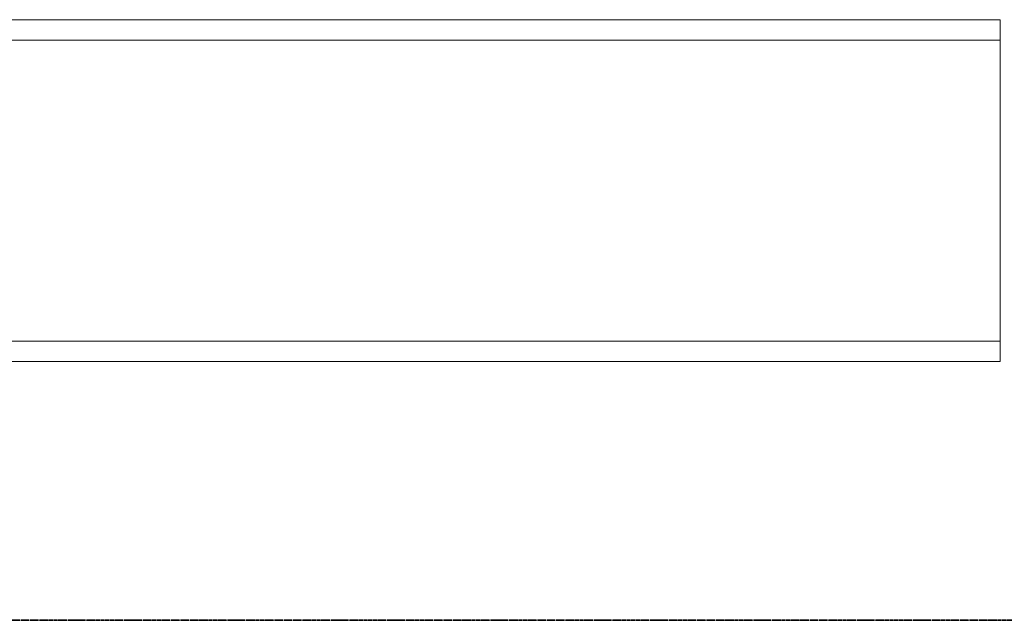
# Model space of a CAD drawing. Header units: millimetres. Extents: x -3388 to 301539, y -5590 to 54660.
# Tile 88 of 216: x 42069 to 44490, y 38624 to 40100. Entities that reach past the tile are written whole.
import ezdxf

# ---------------------------------------------------------------- set-up
doc = ezdxf.new("R2010")
doc.units = ezdxf.units.MM
doc.linetypes.add('doorsnede', pattern=[23, 10, -1, 0, -1, 10, -1])
for name, color, linetype, lineweight in [('A-DETL-MBND', 5, 'Continuous', 9), ('A-GLAZ-CURT', 52, 'Continuous', 9), ('G-ANNO-SYMB', 111, 'Continuous', 50)]:
    doc.layers.add(name, color=color, linetype=linetype, lineweight=lineweight)

# ---------------------------------------------------------------- blocks, each defined once
blk = doc.blocks.new('21_alucobond dakrand - 21_alucobond paneel-3584578-4e verdieping - bouwdeel 3_ 4_ 5')
at = {"layer": 'A-DETL-MBND'}
for p, q in [((-1715, 0), (2555, 0)), ((2555, 0), (2555, -50)), ((-1765, -50), (2555, -50)), ((2555, -50), (2555, -789.9)), ((-2504.9, -789.9), (2555, -789.9)), ((2555, -789.9), (2555, -840)), ((-2555, -840), (2555, -840))]:
    blk.add_line(p, q, dxfattribs=at)

msp = doc.modelspace()

# ---------------------------------------------------------------- linework, layer by layer
at = {"layer": 'G-ANNO-SYMB', "linetype": 'doorsnede', "lineweight": 35}
msp.add_line((11312.8601, 38624.0603), (131831.2903, 38624.0603), dxfattribs=at)

# ---------------------------------------------------------------- block references
at = {"layer": 'A-GLAZ-CURT'}
msp.add_blockref('21_alucobond dakrand - 21_alucobond paneel-3584578-4e verdieping - bouwdeel 3_ 4_ 5', (41925, 40100), dxfattribs=at)

doc.saveas('drawing.dxf')
